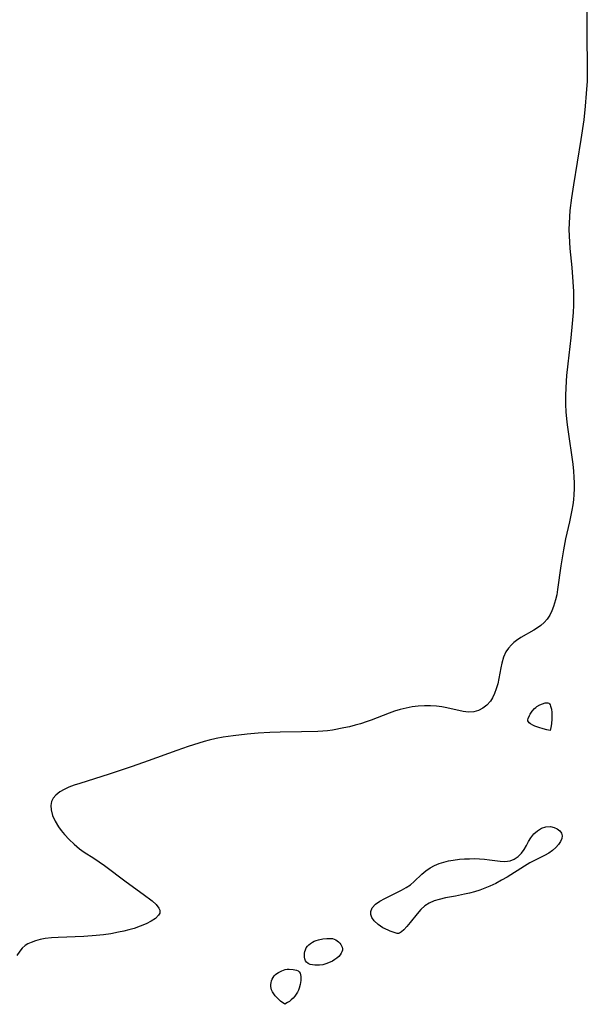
# Model space of a CAD drawing. Header units: inches. Extents: x 1073367 to 1082519, y 1569854 to 1574957.
# Tile 122 of 256: x 1074249 to 1074398, y 1573899 to 1574159. Entities that reach past the tile are written whole.
import ezdxf

# ---------------------------------------------------------------- set-up
doc = ezdxf.new("R2010")
doc.units = ezdxf.units.IN
doc.header["$MEASUREMENT"] = 0
doc.layers.add('CGG_CurvaNivelLidar_v1', color=7, linetype='Continuous', lineweight=30, true_color=0x008008)

msp = doc.modelspace()

# ---------------------------------------------------------------- linework, layer by layer
at = {"layer": 'CGG_CurvaNivelLidar_v1'}
msp.add_polyline3d([(1074398.1392, 1574161.4037, 64), (1074398.1575, 1574154.0457, 64), (1074398.2662, 1574147.0162, 64), (1074398.268, 1574145.053, 64), (1074398.2103, 1574142.6704, 64), (1074398.0126, 1574139.3792, 64), (1074397.7215, 1574136.0925, 64), (1074397.3203, 1574132.4347, 64), (1074396.6034, 1574127.2776, 64), (1074394.6034, 1574115.2772, 64), (1074394.0885, 1574111.8248, 64), (1074393.695, 1574108.5006, 64), (1074393.5496, 1574106.8346, 64), (1074393.4516, 1574105.1683, 64), (1074393.4148, 1574103.5018, 64), (1074393.4494, 1574101.8397, 64), (1074393.6735, 1574098.5143, 64), (1074394.1635, 1574093.4762, 64), (1074394.4658, 1574089.6621, 64), (1074394.5952, 1574087.1119, 64), (1074394.6372, 1574085.313, 64), (1074394.6261, 1574083.5149, 64), (1074394.5474, 1574081.6141, 64), (1074394.32, 1574078.7202, 64), (1074393.9167, 1574074.9112, 64), (1074393.0966, 1574068.0033, 64), (1074392.7928, 1574064.9837, 64), (1074392.6772, 1574063.4724, 64), (1074392.5803, 1574061.6046, 64), (1074392.534, 1574059.7361, 64), (1074392.55, 1574057.2751, 64), (1074392.6225, 1574055.4056, 64), (1074392.7561, 1574053.5404, 64), (1074392.9219, 1574051.9717, 64), (1074393.3585, 1574048.8446, 64), (1074394.2131, 1574043.4274, 64), (1074394.445, 1574041.5658, 64), (1074394.63, 1574039.7027, 64), (1074394.7483, 1574038.1524, 64), (1074394.8194, 1574036.603, 64), (1074394.8259, 1574035.0633, 64), (1074394.7584, 1574033.5266, 64), (1074394.63, 1574032.1533, 64), (1074394.4471, 1574030.7836, 64), (1074394.2214, 1574029.4169, 64), (1074393.5905, 1574026.3421, 64), (1074392.5434, 1574021.8524, 64), (1074391.9634, 1574018.9205, 64), (1074391.306, 1574014.702, 64), (1074390.4438, 1574008.4939, 64), (1074390.2003, 1574007.0871, 64), (1074389.9038, 1574005.7167, 64), (1074389.3937, 1574003.9831, 64), (1074388.9171, 1574002.7976, 64), (1074388.3454, 1574001.6843, 64), (1074387.6725, 1574000.6592, 64), (1074386.8871, 1573999.7417, 64), (1074386.0464, 1573998.9944, 64), (1074385.1228, 1573998.33, 64), (1074384.1422, 1573997.7198, 64), (1074380.7652, 1573995.795, 64), (1074379.5676, 1573995.0091, 64), (1074378.8753, 1573994.4735, 64), (1074378.2332, 1573993.8923, 64), (1074377.4418, 1573993.0012, 64), (1074376.7871, 1573992.0132, 64), (1074376.154, 1573990.5867, 64), (1074375.7103, 1573989.0441, 64), (1074375.4416, 1573987.758, 64), (1074374.9427, 1573984.9911, 64), (1074374.6278, 1573983.554, 64), (1074374.2494, 1573982.2419, 64), (1074373.7824, 1573980.9917, 64), (1074373.2209, 1573979.8283, 64), (1074372.7054, 1573978.9974, 64), (1074371.8033, 1573977.9424, 64), (1074370.7496, 1573977.0947, 64), (1074369.5764, 1573976.4804, 64), (1074368.3075, 1573976.1408, 64), (1074366.9535, 1573976.1042, 64), (1074365.5321, 1573976.2945, 64), (1074361.2049, 1573977.2672, 64), (1074359.8666, 1573977.5055, 64), (1074358.5021, 1573977.6782, 64), (1074356.9254, 1573977.7735, 64), (1074355.3321, 1573977.7662, 64), (1074353.6767, 1573977.6588, 64), (1074352.0775, 1573977.4619, 64), (1074350.4875, 1573977.1737, 64), (1074348.9142, 1573976.7895, 64), (1074347.4539, 1573976.3387, 64), (1074346.0084, 1573975.8232, 64), (1074341.2589, 1573973.9735, 64), (1074340.2411, 1573973.606, 64), (1074338.4093, 1573973.0087, 64), (1074337.0339, 1573972.6147, 64), (1074335.5366, 1573972.2368, 64), (1074334.0322, 1573971.9042, 64), (1074331.0175, 1573971.3601, 64), (1074329.7581, 1573971.1811, 64), (1074328.4985, 1573971.0467, 64), (1074327.2228, 1573970.9666, 64), (1074322.9173, 1573970.8443, 64), (1074317.2353, 1573970.7944, 64), (1074314.4909, 1573970.6922, 64), (1074311.4652, 1573970.5043, 64), (1074308.5134, 1573970.2563, 64), (1074304.8188, 1573969.8319, 64), (1074302.1863, 1573969.4426, 64), (1074300.366, 1573969.095, 64), (1074298.5578, 1573968.6803, 64), (1074297.167, 1573968.3159, 64), (1074295.7825, 1573967.9195, 64), (1074292.9638, 1573967.031, 64), (1074289.9849, 1573966.004, 64), (1074282.4043, 1573963.1892, 64), (1074278.2064, 1573961.6954, 64), (1074272.1369, 1573959.6891, 64), (1074264.3866, 1573957.292, 64), (1074262.9082, 1573956.7858, 64), (1074261.5038, 1573956.2409, 64), (1074260.2776, 1573955.6772, 64), (1074259.172, 1573955.0441, 64), (1074258.103, 1573954.2122, 64), (1074257.391, 1573953.3928, 64), (1074256.923, 1573952.4779, 64), (1074256.7332, 1573951.4191, 64), (1074256.8153, 1573950.2843, 64), (1074257.2234, 1573948.8237, 64), (1074257.9029, 1573947.3335, 64), (1074258.8032, 1573945.8505, 64), (1074259.5274, 1573944.857, 64), (1074260.4024, 1573943.7842, 64), (1074261.6047, 1573942.4586, 64), (1074262.9019, 1573941.1975, 64), (1074264.2989, 1573940.0328, 64), (1074265.5297, 1573939.1586, 64), (1074268.1033, 1573937.4987, 64), (1074269.5025, 1573936.5591, 64), (1074270.8901, 1573935.5769, 64), (1074276.6048, 1573931.2909, 64), (1074281.0983, 1573928.0365, 64), (1074283.4516, 1573926.2399, 64), (1074284.5306, 1573925.274, 64), (1074285.2782, 1573924.3341, 64), (1074285.5107, 1573923.7756, 64), (1074285.5425, 1573923.6051, 64), (1074285.537, 1573923.2163, 64), (1074285.4856, 1573923.0006, 64), (1074285.201, 1573922.4492, 64), (1074284.4044, 1573921.6372, 64), (1074283.2738, 1573920.8759, 64), (1074281.8955, 1573920.1713, 64), (1074280.3679, 1573919.5447, 64), (1074278.7102, 1573918.9861, 64), (1074277.3777, 1573918.6082, 64), (1074276.0028, 1573918.2692, 64), (1074274.5965, 1573917.9654, 64), (1074272.6326, 1573917.6031, 64), (1074270.6777, 1573917.3116, 64), (1074268.7072, 1573917.0906, 64), (1074265.4658, 1573916.8743, 64), (1074258.6833, 1573916.6188, 64), (1074256.954, 1573916.5136, 64), (1074255.2916, 1573916.3224, 64), (1074253.9645, 1573916.0649, 64), (1074252.7123, 1573915.7209, 64), (1074251.5509, 1573915.2973, 64), (1074250.7339, 1573914.9139, 64), (1074249.9902, 1573914.4467, 64), (1074249.2342, 1573913.7726, 64), (1074248.5625, 1573912.9677, 64), (1074247.8222, 1573911.8351, 64)], dxfattribs=at)
for points in [[(1074388.5, 1573971.2368, 64), (1074387.635, 1573971.404, 64), (1074386.6576, 1573971.6482, 64), (1074385.4819, 1573972.0117, 64), (1074384.3893, 1573972.4196, 64), (1074383.9439, 1573972.6196, 64), (1074383.2482, 1573973.0221, 64), (1074382.9679, 1573973.2457, 64), (1074382.7529, 1573973.4909, 64), (1074382.6252, 1573973.7642, 64), (1074382.6025, 1573974.085, 64), (1074382.6709, 1573974.4338, 64), (1074382.986, 1573975.1804, 64), (1074383.2024, 1573975.5645, 64), (1074383.7129, 1573976.3246, 64), (1074384.314, 1573977.03, 64), (1074384.6542, 1573977.3403, 64), (1074384.9899, 1573977.5866, 64), (1074385.7134, 1573977.9932, 64), (1074386.4614, 1573978.3025, 64), (1074387.1843, 1573978.5009, 64), (1074387.5184, 1573978.5421, 64), (1074387.822, 1573978.5288, 64), (1074388.0828, 1573978.4432, 64), (1074388.3022, 1573978.2567, 64), (1074388.4714, 1573977.9887, 64), (1074388.6028, 1573977.6602, 64), (1074388.7873, 1573976.8824, 64), (1074388.9033, 1573976.0087, 64), (1074388.9369, 1573975.499, 64), (1074388.9374, 1573974.3076, 64), (1074388.8259, 1573972.9825, 64), (1074388.6784, 1573972.0683, 64)], [(1074348.5, 1573917.6843, 64), (1074348.156, 1573917.6875, 64), (1074347.349, 1573917.8849, 64), (1074346.23, 1573918.2724, 64), (1074345.7046, 1573918.4925, 64), (1074344.3747, 1573919.1598, 64), (1074343.0973, 1573919.9907, 64), (1074342.0304, 1573920.954, 64), (1074341.4007, 1573921.8682, 64), (1074341.1473, 1573922.7083, 64), (1074341.1303, 1573923.0771, 64), (1074341.1837, 1573923.5, 64), (1074341.5555, 1573924.3858, 64), (1074342.3966, 1573925.3633, 64), (1074343.5554, 1573926.2016, 64), (1074344.8897, 1573926.9298, 64), (1074349.2567, 1573929.0637, 64), (1074350.4647, 1573929.7521, 64), (1074351.5958, 1573930.5255, 64), (1074352.642, 1573931.4069, 64), (1074354.645, 1573933.2933, 64), (1074355.7133, 1573934.1936, 64), (1074356.8669, 1573934.9988, 64), (1074358.0062, 1573935.6175, 64), (1074359.2198, 1573936.1252, 64), (1074360.4013, 1573936.5022, 64), (1074361.6231, 1573936.7999, 64), (1074362.8747, 1573937.0296, 64), (1074364.5243, 1573937.2398, 64), (1074365.8425, 1573937.3454, 64), (1074367.1624, 1573937.4008, 64), (1074368.4756, 1573937.4062, 64), (1074369.8345, 1573937.3581, 64), (1074371.1655, 1573937.2601, 64), (1074372.4562, 1573937.1172, 64), (1074375.2605, 1573936.7321, 64), (1074376.5497, 1573936.6617, 64), (1074377.9067, 1573936.8268, 64), (1074379.0223, 1573937.2785, 64), (1074380.0253, 1573937.9733, 64), (1074380.9063, 1573938.848, 64), (1074381.6479, 1573939.8495, 64), (1074382.2243, 1573940.8765, 64), (1074382.757, 1573941.9226, 64), (1074383.3488, 1573942.9344, 64), (1074384.1457, 1573943.9309, 64), (1074385.0908, 1573944.7766, 64), (1074386.147, 1573945.416, 64), (1074387.358, 1573945.8094, 64), (1074388.5662, 1573945.874, 64), (1074389.5164, 1573945.6633, 64), (1074390.3539, 1573945.2537, 64), (1074390.986, 1573944.7384, 64), (1074391.4292, 1573944.1237, 64), (1074391.6247, 1573943.4335, 64), (1074391.5294, 1573942.6957, 64), (1074391.1868, 1573941.9241, 64), (1074390.65, 1573941.1373, 64), (1074389.9455, 1573940.3398, 64), (1074389.1068, 1573939.5776, 64), (1074388.1483, 1573938.8846, 64), (1074387.0173, 1573938.2463, 64), (1074384.5388, 1573937.0354, 64), (1074383.1448, 1573936.2717, 64), (1074381.7344, 1573935.4267, 64), (1074377.1376, 1573932.5652, 64), (1074375.6487, 1573931.7009, 64), (1074374.1319, 1573930.8844, 64), (1074372.5825, 1573930.1386, 64), (1074371.2434, 1573929.5796, 64), (1074369.8824, 1573929.0868, 64), (1074368.5051, 1573928.6586, 64), (1074367.1777, 1573928.3076, 64), (1074365.8483, 1573928.0014, 64), (1074363.5281, 1573927.5294, 64), (1074360.8677, 1573927.0353, 64), (1074359.2025, 1573926.6676, 64), (1074357.8586, 1573926.2446, 64), (1074356.569, 1573925.6733, 64), (1074355.3907, 1573924.9198, 64), (1074354.3472, 1573923.9659, 64), (1074353.4068, 1573922.8844, 64), (1074351.5702, 1573920.5756, 64), (1074350.67, 1573919.514, 64), (1074349.8543, 1573918.6476, 64), (1074349.2292, 1573918.0817, 64), (1074348.7643, 1573917.7512, 64)], [(1074328.5, 1573909.3807, 64), (1074327.6447, 1573909.2862, 64), (1074327.0755, 1573909.2632, 64), (1074326.4435, 1573909.2745, 64), (1074325.7955, 1573909.339, 64), (1074325.1794, 1573909.4771, 64), (1074324.6442, 1573909.71, 64), (1074324.2301, 1573910.0522, 64), (1074323.95, 1573910.4737, 64), (1074323.7991, 1573910.9341, 64), (1074323.7152, 1573911.419, 64), (1074323.6787, 1573911.9177, 64), (1074323.6929, 1573912.4179, 64), (1074323.7663, 1573912.9082, 64), (1074323.9124, 1573913.3772, 64), (1074324.1586, 1573913.8405, 64), (1074324.4813, 1573914.2703, 64), (1074324.8616, 1573914.6678, 64), (1074325.2871, 1573915.0304, 64), (1074325.7508, 1573915.3523, 64), (1074326.2501, 1573915.6233, 64), (1074326.7844, 1573915.8352, 64), (1074327.3437, 1573915.9986, 64), (1074328.5019, 1573916.2253, 64), (1074329.5434, 1573916.3408, 64), (1074330.0559, 1573916.3613, 64), (1074330.5565, 1573916.3476, 64), (1074331.0391, 1573916.2884, 64), (1074331.4961, 1573916.1689, 64), (1074331.9136, 1573915.9805, 64), (1074332.2993, 1573915.7331, 64), (1074332.6533, 1573915.441, 64), (1074332.9727, 1573915.1154, 64), (1074333.2513, 1573914.7652, 64), (1074333.479, 1573914.3972, 64), (1074333.6408, 1573914.0165, 64), (1074333.7158, 1573913.6273, 64), (1074333.6858, 1573913.2325, 64), (1074333.5654, 1573912.8359, 64), (1074333.3738, 1573912.4405, 64), (1074333.0871, 1573912.0276, 64), (1074332.6919, 1573911.5944, 64), (1074332.2111, 1573911.1626, 64), (1074331.6675, 1573910.7536, 64), (1074331.0837, 1573910.3874, 64), (1074330.4516, 1573910.0626, 64), (1074329.3012, 1573909.605, 64)], [(1074318.5, 1573898.9587, 64), (1074317.3791, 1573899.7941, 64), (1074316.8874, 1573900.2239, 64), (1074316.389, 1573900.717, 64), (1074315.9591, 1573901.212, 64), (1074315.5747, 1573901.7309, 64), (1074315.2534, 1573902.2528, 64), (1074315.0123, 1573902.7562, 64), (1074314.868, 1573903.22, 64), (1074314.8012, 1573903.6681, 64), (1074314.8043, 1573904.1621, 64), (1074314.8755, 1573904.6542, 64), (1074315.0032, 1573905.1378, 64), (1074315.182, 1573905.6054, 64), (1074315.412, 1573906.0481, 64), (1074315.6984, 1573906.4549, 64), (1074316.0226, 1573906.7953, 64), (1074316.3905, 1573907.0994, 64), (1074316.7912, 1573907.3714, 64), (1074317.6605, 1573907.822, 64), (1074318.1194, 1573907.9946, 64), (1074318.5903, 1573908.123, 64), (1074319.1145, 1573908.2048, 64), (1074319.6424, 1573908.2348, 64), (1074320.6745, 1573908.17, 64), (1074321.1585, 1573908.0792, 64), (1074321.6037, 1573907.9444, 64), (1074321.9922, 1573907.7557, 64), (1074322.3006, 1573907.4976, 64), (1074322.5096, 1573907.1559, 64), (1074322.6347, 1573906.7466, 64), (1074322.6965, 1573906.2886, 64), (1074322.6849, 1573905.2812, 64), (1074322.5389, 1573904.2158, 64), (1074322.2766, 1573903.1972, 64), (1074322.096, 1573902.7095, 64), (1074321.8402, 1573902.1854, 64), (1074321.5157, 1573901.6457, 64), (1074321.1325, 1573901.1155, 64), (1074320.7013, 1573900.6184, 64), (1074320.1942, 1573900.1352, 64), (1074319.6875, 1573899.7242, 64), (1074319.223, 1573899.3926, 64)]]:
    msp.add_polyline3d(points, close=True, dxfattribs=at)

doc.saveas('drawing.dxf')
